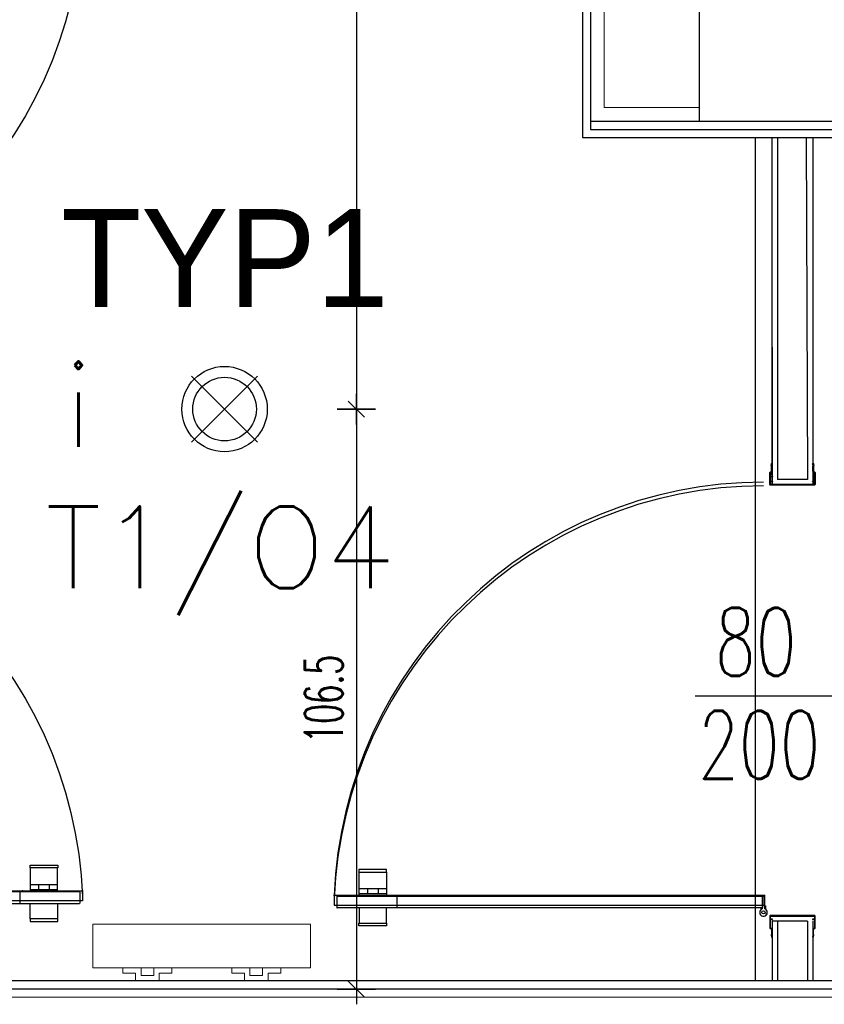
# Model space of a CAD drawing. Header units: centimetres. Extents: x -15121 to 30567, y -60641 to 0.
# Tile 119 of 256: x 6247 to 6395, y -25714 to -25533. Entities that reach past the tile are written whole.
import ezdxf
from ezdxf.enums import TextEntityAlignment as Align

# ---------------------------------------------------------------- set-up
doc = ezdxf.new("R2010")
doc.units = ezdxf.units.CM
doc.header["$LTSCALE"] = 60
for name, color, linetype in [('AIKA lampy i wyłaczniki2', 150, 'Continuous'), ('AIKA lampy sanitariaty', 3, 'Continuous'), ('AIKA NP', 7, 'Continuous'), ('AIKA podłoga wc pod meble', 8, 'Continuous'), ('AIKA TYNK', 5, 'Continuous'), ('AIKA widoki wymiarowanie', 7, 'Continuous'), ('AIKA widokowe', 7, 'Continuous'), ('AIKA ŚCIANA', 8, 'Continuous'), ('E_Oświetlenie - Numer obwodu', 1, 'Continuous'), ('E_Oświetlenie - Opis', 4, 'Continuous')]:
    doc.layers.add(name, color=color, linetype=linetype)
doc.layers.add('IS_Grzejnik', color=15, linetype='Continuous', lineweight=5)
doc.layers.add('opisy', color=1, linetype='Continuous', lineweight=15)
doc.styles.add('RomanS', font='romans.shx')
doc.styles.add('SIMPLEX', font='simplex', dxfattribs={"width": 0.85})
doc.styles.add('TableTextStyle', font='txt')
doc.styles.add('wymiar', font='txt.shx', dxfattribs={"width": 0.6})
doc.dimstyles.new('Dwudziestka', dxfattribs={"dimtxt": 7, "dimasz": 0.7, "dimexe": 5, "dimexo": 0, "dimgap": 2.5, "dimtad": 1, "dimtoh": 1, "dimdec": 3, "dimrnd": 0.5, "dimdsep": 46, "dimtxsty": 'wymiar', "dimblk": 'znacznik', "dimcen": 0, "dimdle": 5, "dimse1": 1, "dimse2": 1, "dimclrd": 256, "dimclre": 256, "dimclrt": 256, "dimadec": 0, "dimazin": 0, "dimtfac": 0.4, "dimtdec": 3, "dimtix": 1, "dimtofl": 0, "dimtmove": 2, "dimatfit": 3, "dimldrblk": 'znacznik', "dimfxl": 1, "dimtolj": 1, "dimarcsym": 0})

# ---------------------------------------------------------------- blocks, each defined once
blk = doc.blocks.new('sl parawan')
at = {"layer": 'AIKA widokowe'}
for p, q in [((-129.98, -190), (-135.08, -190)), ((-135.08, -190), (-135.08, -190.5)), ((-129.98, -190.5), (-129.98, -190)), ((-135.08, -190.5), (-129.98, -190.5)), ((-135.03, -194.95), (-135.03, -190.5)), ((-130.03, -190.5), (-130.03, -194.95)), ((-130.03, -193.6), (-135.03, -193.6)), ((-133.53, -193.6), (-133.53, -194.5)), ((-131.53, -193.6), (-131.53, -194.5)), ((-60.52, -194.77), (-139.62, -194.77)), ((-139.12, -195.01), (-139.12, -196.99)), ((-139.06, -194.95), (-60.99, -194.95)), ((-130.03, -194.5), (-135.03, -194.5)), ((-128.09, -195.01), (-128.09, -196.99)), ((-139.62, -196.57), (-60.52, -196.57)), ((-60.99, -197.06), (-139.06, -197.06)), ((-135.03, -197.06), (-135.03, -199.9)), ((-130.03, -199.9), (-130.03, -197.06)), ((-135.08, -200.4), (-135.08, -199.9)), ((-135.08, -199.9), (-129.98, -199.9)), ((-129.98, -200.4), (-135.08, -200.4)), ((-129.98, -199.9), (-129.98, -200.4))]:
    blk.add_line(p, q, dxfattribs=at)
at = {"layer": 'AIKA widokowe', "extrusion": (0, 0, -1)}
for p, q in [((-60.52, -194.77), (-139.62, -194.77)), ((-139.62, -194.77), (-139.62, -196.57)), ((-139.62, -196.57), (-60.52, -196.57))]:
    blk.add_line(p, q, dxfattribs=at)
at = {"layer": 'AIKA widokowe'}
for centre, radius, start, end in [((-60.64, -12.8), 79.05, 182.2555, 269.9371), ((-60.64, -198.93), 79.05, 90.0629, 177.7445), ((-139.06, -195.01), 0.065, 90, 180), ((-128.03, -195.01), 0.065, 90, 180), ((-139.06, -196.99), 0.065, 180, 270), ((-128.03, -196.99), 0.065, 180, 270)]:
    blk.add_arc(centre, radius, start, end, dxfattribs=at)
for p in [(-139.62, -194.77), (-128.59, -194.77)]:
    blk.add_point(p, dxfattribs=at)
blk = doc.blocks.new('opis lamp')
at = {"layer": 'E_Oświetlenie - Numer obwodu', "style": 'SIMPLEX'}
blk.add_attdef('OBWÓD', text='', height=15, dxfattribs=at).set_placement((-9.46, -1.18), align=Align.CENTER)
at = {"layer": 'E_Oświetlenie - Opis', "style": 'SIMPLEX'}
blk.add_attdef('OPIS1', (55.72, 42.77), '', height=15, dxfattribs=at)
blk = doc.blocks.new('znacznik')
at = {"color": 0}
for points in [[(0, -5), (0, 5)], [(-4, 0), (4, 0)]]:
    blk.add_lwpolyline(points, dxfattribs=at)
at = {"color": 1}
blk.add_lwpolyline([(-2.12, -2.12), (2.12, 2.12)], dxfattribs=at)
blk = doc.blocks.new('*D6262')
at = {"layer": 'AIKA widoki wymiarowanie', "lineweight": -2, "transparency": 16777216}
blk.add_line((6308.92, -25390.41), (6308.92, -25604.01), dxfattribs=at)
at = {"layer": 'Defpoints', "color": 0, "transparency": 16777216}
for p in [(6284.7, -25389.71), (6284.7, -25604.71), (6308.92, -25604.71)]:
    blk.add_point(p, dxfattribs=at)
at = {"layer": 'AIKA widoki wymiarowanie', "lineweight": -2, "transparency": 16777216, "xscale": 0.7, "yscale": 0.7, "zscale": 0.7}
for p, rotation in [((6308.92, -25389.71), 90), ((6308.92, -25604.71), 270)]:
    blk.add_blockref('znacznik', p, dxfattribs=dict(at, rotation=rotation))
at = {"layer": 'AIKA widoki wymiarowanie', "transparency": 16777216, "insert": (6302.92, -25497.21), "char_height": 7, "attachment_point": 5, "rotation": 90, "style": 'wymiar'}
blk.add_mtext('\\A1;215', dxfattribs=at)
blk = doc.blocks.new('*D6263')
at = {"layer": 'AIKA widoki wymiarowanie', "lineweight": -2, "transparency": 16777216}
blk.add_line((6308.92, -25605.41), (6308.92, -25710.6), dxfattribs=at)
at = {"layer": 'Defpoints', "color": 0, "transparency": 16777216}
for p in [(6284.7, -25604.71), (6308.92, -25711.3), (6310.61, -25711.3)]:
    blk.add_point(p, dxfattribs=at)
at = {"layer": 'AIKA widoki wymiarowanie', "lineweight": -2, "transparency": 16777216, "xscale": 0.7, "yscale": 0.7, "zscale": 0.7}
for p, rotation in [((6308.92, -25604.71), 90), ((6308.92, -25711.3), 270)]:
    blk.add_blockref('znacznik', p, dxfattribs=dict(at, rotation=rotation))
at = {"layer": 'AIKA widoki wymiarowanie', "transparency": 16777216, "insert": (6302.92, -25658.01), "char_height": 7, "attachment_point": 5, "rotation": 90, "style": 'wymiar'}
blk.add_mtext('\\A1;106.5', dxfattribs=at)

msp = doc.modelspace()

# ---------------------------------------------------------------- linework, layer by layer
at = {"layer": 'AIKA lampy i wyłaczniki2'}
for p, q in [((6278.6233, -25598.6383), (6290.7704, -25610.7854)), ((6290.7704, -25598.6383), (6278.6233, -25610.7854))]:
    msp.add_line(p, q, dxfattribs=at)
for radius in [7.8449, 5.8413]:
    msp.add_circle((6284.6969, -25604.7119), radius, dxfattribs=at)
at = {"layer": 'AIKA NP', "color": 8}
msp.add_lwpolyline([(6371.9623, -25393.7983), (6371.9623, -25490.1909), (6351.9623, -25490.1909), (6351.9623, -25551.7983), (6507.9623, -25551.7983), (6507.9623, -25711.2983)], dxfattribs=at)
at = {"layer": 'AIKA podłoga wc pod meble'}
msp.add_line((6382.2623, -25709.7983), (6382.2623, -25554.7983), dxfattribs=at)
msp.add_line((6382.2623, -25709.7983), (6382.2623, -25554.7983), dxfattribs=at)
at = {"layer": 'AIKA TYNK'}
for p, q in [((6351.9623, -25490.1909), (6351.9623, -25553.2983)), ((6351.9623, -25553.2983), (6507.9623, -25553.2983)), ((6507.9623, -25711.2983), (6059.9623, -25711.2983))]:
    msp.add_line(p, q, dxfattribs=at)
at = {"layer": 'AIKA widokowe'}
for p, q in [((6350.4623, -25488.6909), (6350.4623, -25554.7983)), ((6350.4623, -25554.7983), (6506.4623, -25554.7983)), ((6385.3123, -25616.7983), (6385.3123, -25554.7983)), ((6386.3123, -25554.7983), (6386.3123, -25617.6593)), ((6391.5857, -25554.7983), (6391.8123, -25617.6593)), ((6392.8123, -25554.7983), (6392.8123, -25618.5293)), ((6385.3123, -25593.3483), (6385.3123, -25618.5293)), ((6385.1535, -25615.0776), (6385.2339, -25614.7104)), ((6385.1871, -25615.1761), (6385.1574, -25615.1126)), ((6385.1923, -25616.0993), (6385.1923, -25615.1993)), ((6385.3608, -25614.7381), (6385.2859, -25615.0806)), ((6385.2859, -25615.0806), (6385.3048, -25615.121)), ((6385.3223, -25615.1993), (6385.3223, -25616.0993)), ((6392.8486, -25615.0806), (6392.7737, -25614.7381)), ((6392.8123, -25616.0993), (6392.8123, -25615.1993)), ((6392.8297, -25615.121), (6392.8486, -25615.0806)), ((6392.9006, -25614.7104), (6392.981, -25615.0776)), ((6392.9423, -25615.1993), (6392.9423, -25616.0993)), ((6392.9771, -25615.1126), (6392.9474, -25615.1761)), ((6384.9123, -25618.5943), (6384.9123, -25616.3793)), ((6385.0423, -25616.3793), (6385.0423, -25617.9393)), ((6385.0423, -25617.0783), (6385.4123, -25617.0783)), ((6385.4123, -25617.1483), (6385.0423, -25617.1483)), ((6385.0423, -25617.1483), (6385.0423, -25617.6683)), ((6385.4123, -25617.0783), (6385.4123, -25617.1483)), ((6391.8123, -25617.6593), (6386.3123, -25617.6593)), ((6393.0923, -25617.9393), (6393.0923, -25616.3793)), ((6393.2223, -25616.3793), (6393.2223, -25618.5943)), ((6393.1573, -25618.6593), (6384.9773, -25618.6593)), ((6385.0423, -25617.9393), (6385.4123, -25617.9393)), ((6385.4123, -25618.0093), (6385.0423, -25618.0093)), ((6385.0423, -25618.0093), (6385.0423, -25618.5293)), ((6385.0423, -25618.5293), (6393.0923, -25618.5293)), ((6385.4123, -25617.9393), (6385.4123, -25618.0093)), ((6392.7223, -25618.0093), (6392.7223, -25617.9393)), ((6392.7223, -25617.9393), (6393.0923, -25617.9393)), ((6393.0923, -25618.0093), (6392.7223, -25618.0093)), ((6393.0923, -25618.5293), (6393.0923, -25618.0093)), ((6404.0124, -25657.4673), (6371.1921, -25657.4673)), ((6314.4873, -25689.3033), (6309.3873, -25689.3033)), ((6309.3873, -25689.3033), (6309.3873, -25689.8033)), ((6314.4873, -25689.3033), (6309.3873, -25689.3033)), ((6309.3873, -25689.3033), (6309.3873, -25689.8033)), ((6309.3873, -25689.8033), (6314.4873, -25689.8033)), ((6309.3873, -25689.8033), (6314.4873, -25689.8033)), ((6309.4373, -25694.2483), (6309.4373, -25689.8033)), ((6309.4373, -25694.2483), (6309.4373, -25689.8033)), ((6314.4373, -25689.8033), (6314.4373, -25694.2483)), ((6314.4373, -25689.8033), (6314.4373, -25694.2483)), ((6314.4873, -25689.8033), (6314.4873, -25689.3033)), ((6314.4873, -25689.8033), (6314.4873, -25689.3033)), ((6314.4373, -25692.9033), (6309.4373, -25692.9033)), ((6314.4373, -25692.9033), (6309.4373, -25692.9033)), ((6314.4373, -25693.8033), (6309.4373, -25693.8033)), ((6314.4373, -25693.8033), (6309.4373, -25693.8033)), ((6310.9373, -25692.9033), (6310.9373, -25693.8033)), ((6310.9373, -25692.9033), (6310.9373, -25693.8033)), ((6312.9373, -25692.9033), (6312.9373, -25693.8033)), ((6312.9373, -25692.9033), (6312.9373, -25693.8033)), ((6383.9373, -25694.0733), (6304.8373, -25694.0733)), ((6383.9373, -25694.0733), (6304.8373, -25694.0733)), ((6383.9373, -25694.0733), (6304.8373, -25694.0733)), ((6304.8373, -25694.0733), (6304.8373, -25695.8733)), ((6305.3373, -25694.3133), (6305.3373, -25696.2933)), ((6305.3373, -25694.3133), (6305.3373, -25696.2933)), ((6305.4023, -25694.2483), (6383.4723, -25694.2483)), ((6305.4023, -25694.2483), (6383.4723, -25694.2483)), ((6316.3723, -25694.3133), (6316.3723, -25696.2933)), ((6316.3723, -25694.3133), (6316.3723, -25696.2933)), ((6383.5373, -25696.5275), (6383.5373, -25694.1483)), ((6383.5373, -25694.1483), (6383.9373, -25694.1483)), ((6383.5373, -25696.5275), (6383.5373, -25694.1483)), ((6383.5373, -25694.1483), (6383.9373, -25694.1483)), ((6383.5373, -25696.3583), (6383.5373, -25694.2483)), ((6383.5373, -25694.2483), (6383.9373, -25694.2483)), ((6383.5373, -25696.3583), (6383.5373, -25694.2483)), ((6383.5373, -25694.2483), (6383.9373, -25694.2483)), ((6383.5373, -25694.3133), (6383.5373, -25696.2933)), ((6383.5373, -25694.3133), (6383.5373, -25696.2933)), ((6383.9373, -25695.8733), (6383.9373, -25694.0733)), ((6383.9373, -25694.1483), (6383.9373, -25696.0283)), ((6383.9373, -25694.1483), (6383.9373, -25696.0283)), ((6383.9373, -25694.2483), (6383.9373, -25696.5275)), ((6383.9373, -25694.2483), (6383.9373, -25696.5275)), ((6304.8373, -25695.8733), (6383.9373, -25695.8733)), ((6304.8373, -25695.8733), (6383.9373, -25695.8733)), ((6304.8373, -25695.8733), (6383.9373, -25695.8733)), ((6383.4723, -25696.3583), (6305.4023, -25696.3583)), ((6383.4723, -25696.3583), (6305.4023, -25696.3583)), ((6309.4373, -25696.3583), (6309.4373, -25699.2033)), ((6309.4373, -25696.3583), (6309.4373, -25699.2033)), ((6314.4373, -25699.2033), (6314.4373, -25696.3583)), ((6314.4373, -25699.2033), (6314.4373, -25696.3583)), ((6383.3373, -25696.6238), (6383.3373, -25696.3583)), ((6383.3373, -25696.3583), (6383.5373, -25696.3583)), ((6383.3373, -25696.6238), (6383.3373, -25696.3583)), ((6383.3373, -25696.3583), (6383.5373, -25696.3583)), ((6383.9373, -25696.0283), (6384.1373, -25696.0283)), ((6383.9373, -25696.0283), (6384.1373, -25696.0283)), ((6384.1373, -25696.0283), (6384.1373, -25696.6238)), ((6384.1373, -25696.0283), (6384.1373, -25696.6238)), ((6309.3873, -25699.7033), (6309.3873, -25699.2033)), ((6309.3873, -25699.2033), (6314.4873, -25699.2033)), ((6309.3873, -25699.7033), (6309.3873, -25699.2033)), ((6309.3873, -25699.2033), (6314.4873, -25699.2033)), ((6314.4873, -25699.2033), (6314.4873, -25699.7033)), ((6314.4873, -25699.2033), (6314.4873, -25699.7033)), ((6384.9123, -25697.8633), (6384.9123, -25700.0783)), ((6384.9123, -25697.8633), (6384.9123, -25700.0783)), ((6386.9473, -25697.7983), (6384.9773, -25697.7983)), ((6393.1573, -25697.7983), (6384.9773, -25697.7983)), ((6385.0423, -25698.4483), (6385.0423, -25697.9283)), ((6385.0423, -25697.9283), (6386.8823, -25697.9283)), ((6385.0423, -25698.4483), (6385.0423, -25697.9283)), ((6385.0423, -25697.9283), (6393.0923, -25697.9283)), ((6385.4123, -25698.4483), (6385.0423, -25698.4483)), ((6385.4123, -25698.4483), (6385.0423, -25698.4483)), ((6385.0423, -25700.0783), (6385.0423, -25698.5183)), ((6385.0423, -25698.5183), (6385.4123, -25698.5183)), ((6385.0423, -25700.0783), (6385.0423, -25698.5183)), ((6385.0423, -25698.5183), (6385.4123, -25698.5183)), ((6386.6123, -25698.7983), (6385.3123, -25698.7983)), ((6385.3123, -25698.7983), (6385.3123, -25708.7983)), ((6385.3123, -25698.7983), (6385.3123, -25709.7983)), ((6385.4123, -25698.5183), (6385.4123, -25698.4483)), ((6385.4123, -25698.5183), (6385.4123, -25698.4483)), ((6386.3123, -25698.7983), (6386.3123, -25709.7983)), ((6391.8123, -25698.7983), (6386.3123, -25698.7983)), ((6391.8123, -25698.7983), (6391.8123, -25709.7983)), ((6393.0923, -25698.4483), (6392.7223, -25698.4483)), ((6392.7223, -25698.4483), (6392.7223, -25698.5183)), ((6392.7223, -25698.5183), (6393.0923, -25698.5183)), ((6392.8123, -25698.7983), (6392.8123, -25709.7983)), ((6393.0923, -25697.9283), (6393.0923, -25698.4483)), ((6393.0923, -25698.5183), (6393.0923, -25700.0783)), ((6393.2223, -25700.0783), (6393.2223, -25697.8633)), ((6314.4873, -25699.7033), (6309.3873, -25699.7033)), ((6314.4873, -25699.7033), (6309.3873, -25699.7033)), ((6385.1923, -25700.3583), (6385.1923, -25701.2583)), ((6385.1923, -25700.3583), (6385.1923, -25701.2583)), ((6385.3223, -25701.2583), (6385.3223, -25700.3583)), ((6385.3223, -25701.2583), (6385.3223, -25700.3583)), ((6392.8123, -25700.3583), (6392.8123, -25701.2583)), ((6392.9423, -25701.2583), (6392.9423, -25700.3583)), ((6385.1535, -25701.3801), (6385.2339, -25701.7473)), ((6385.1535, -25701.3801), (6385.2339, -25701.7473)), ((6385.1871, -25701.2816), (6385.1574, -25701.345)), ((6385.1871, -25701.2816), (6385.1574, -25701.345)), ((6385.2859, -25701.3771), (6385.3048, -25701.3366)), ((6385.2859, -25701.3771), (6385.3048, -25701.3366)), ((6385.3608, -25701.7195), (6385.2859, -25701.3771)), ((6385.3608, -25701.7195), (6385.2859, -25701.3771)), ((6392.8486, -25701.3771), (6392.7737, -25701.7195)), ((6392.8297, -25701.3366), (6392.8486, -25701.3771)), ((6392.9006, -25701.7473), (6392.981, -25701.3801)), ((6392.9771, -25701.345), (6392.9474, -25701.2816)), ((6506.4623, -25709.7983), (6061.4623, -25709.7983))]:
    msp.add_line(p, q, dxfattribs=at)
at = {"layer": 'AIKA widokowe', "extrusion": (0, 0, -1)}
for p, q in [((6383.9373, -25694.0733), (6304.8373, -25694.0733)), ((6304.8373, -25694.0733), (6304.8373, -25695.8733)), ((6383.9373, -25695.8733), (6383.9373, -25694.0733)), ((6304.8373, -25695.8733), (6383.9373, -25695.8733))]:
    msp.add_line(p, q, dxfattribs=at)
at = {"layer": 'AIKA widokowe'}
msp.add_circle((6383.7373, -25697.1983), 0.3, dxfattribs=at)
msp.add_circle((6383.7373, -25697.1983), 0.3, dxfattribs=at)
for centre, radius, start, end in [((6385.0523, -25616.0993), 0.14, 270, 0), ((6385.0523, -25616.0993), 0.27, 270, 0), ((6385.2073, -25615.0893), 0.055, 167.651061, 205.057615), ((6385.1373, -25615.1993), 0.055, 0, 25.057615), ((6385.2973, -25614.7243), 0.0649, 347.677573, 167.651061), ((6385.1373, -25615.1993), 0.185, 0, 25.057615), ((6392.8372, -25614.7243), 0.0649, 12.348939, 192.322427), ((6392.9973, -25615.1993), 0.185, 154.942385, 180), ((6393.0823, -25616.0993), 0.27, 180, 270), ((6392.9973, -25615.1993), 0.055, 154.942385, 180), ((6393.0823, -25616.0993), 0.14, 180, 270), ((6392.9273, -25615.0893), 0.055, 334.942385, 12.348939), ((6385.0523, -25616.3793), 0.14, 90, 180), ((6384.9773, -25617.7333), 0.065, 180, 270), ((6385.0523, -25616.3793), 0.01, 90, 180), ((6393.0823, -25616.3793), 0.14, 0, 90), ((6393.0823, -25616.3793), 0.01, 0, 90), ((6383.824, -25697.1843), 79.048, 90.062859, 177.744452), ((6383.824, -25697.8584), 79.048, 90.062859, 177.744452), ((6384.9773, -25618.5943), 0.065, 180, 270), ((6393.1573, -25618.5943), 0.065, 270, 0), ((6305.4023, -25694.3133), 0.065, 90, 180), ((6305.4023, -25694.3133), 0.065, 90, 180), ((6316.4373, -25694.3133), 0.065, 90, 180), ((6316.4373, -25694.3133), 0.065, 90, 180), ((6383.4723, -25694.3133), 0.065, 0, 90), ((6383.4723, -25694.3133), 0.065, 0, 90), ((6305.4023, -25696.2933), 0.065, 180, 270), ((6305.4023, -25696.2933), 0.065, 180, 270), ((6316.4373, -25696.2933), 0.065, 180, 270), ((6316.4373, -25696.2933), 0.065, 180, 270), ((6383.7373, -25697.1983), 0.7, 106.60155, 55.150095), ((6383.7373, -25697.1983), 0.7, 124.849905, 73.39845), ((6383.7373, -25697.1983), 0.7, 106.60155, 55.150095), ((6383.7373, -25697.1983), 0.7, 124.849905, 73.39845), ((6383.4723, -25696.2933), 0.065, 270, 0), ((6383.4723, -25696.2933), 0.065, 270, 0), ((6384.9773, -25697.8633), 0.065, 90, 180), ((6384.9773, -25697.8633), 0.065, 90, 180), ((6393.1573, -25697.8633), 0.065, 0, 90), ((6385.0523, -25700.0783), 0.14, 180, 270), ((6385.0523, -25700.0783), 0.14, 180, 270), ((6385.0523, -25700.0783), 0.01, 180, 270), ((6385.0523, -25700.0783), 0.01, 180, 270), ((6385.0523, -25700.3583), 0.27, 0, 90), ((6385.0523, -25700.3583), 0.27, 0, 90), ((6385.0523, -25700.3583), 0.14, 0, 90), ((6385.0523, -25700.3583), 0.14, 0, 90), ((6393.0823, -25700.3583), 0.27, 90, 180), ((6393.0823, -25700.3583), 0.14, 90, 180), ((6393.0823, -25700.0783), 0.01, 270, 0), ((6393.0823, -25700.0783), 0.14, 270, 0), ((6385.2073, -25701.3683), 0.055, 154.942385, 192.348939), ((6385.2073, -25701.3683), 0.055, 154.942385, 192.348939), ((6385.1373, -25701.2583), 0.055, 334.942385, 0), ((6385.1373, -25701.2583), 0.055, 334.942385, 0), ((6385.2973, -25701.7334), 0.0649, 192.348939, 12.322427), ((6385.2973, -25701.7334), 0.0649, 192.348939, 12.322427), ((6385.1373, -25701.2583), 0.185, 334.942385, 0), ((6385.1373, -25701.2583), 0.185, 334.942385, 0), ((6392.8372, -25701.7334), 0.0649, 167.677573, 347.651061), ((6392.9973, -25701.2583), 0.185, 180, 205.057615), ((6392.9973, -25701.2583), 0.055, 180, 205.057615), ((6392.9273, -25701.3683), 0.055, 347.651061, 25.057615)]:
    msp.add_arc(centre, radius, start, end, dxfattribs=at)
for p in [(6304.8373, -25694.0733), (6304.8373, -25694.0733), (6315.8723, -25694.0733), (6315.8723, -25694.0733), (6383.9373, -25694.0733), (6383.9373, -25694.0733)]:
    msp.add_point(p, dxfattribs=at)
at = {"layer": 'AIKA ŚCIANA'}
for p, q in [((6371.9623, -25551.7983), (6371.9623, -25527.7983)), ((6371.9623, -25551.7983), (6510.4623, -25551.7983)), ((6510.4623, -25712.8323), (6015.2457, -25712.7983))]:
    msp.add_line(p, q, dxfattribs=at)
at = {"layer": 'IS_Grzejnik', "color": 15, "extrusion": (0, 0, -1)}
msp.add_lwpolyline([(-6300.5159, -25707.3983), (-6260.5159, -25707.3983), (-6260.5159, -25699.3983), (-6300.5159, -25699.3983)], close=True, dxfattribs=at)
at = {"layer": 'IS_Grzejnik', "color": 15}
for points in [[(6275.0159, -25707.3983), (6271.6826, -25707.3983), (6271.6826, -25708.7983), (6269.3493, -25708.7983), (6269.3493, -25707.3983), (6266.0159, -25707.3983), (6266.0159, -25708.3983), (6268.3493, -25708.3983), (6268.3493, -25709.7983), (6272.6826, -25709.7983), (6272.6826, -25708.3983), (6275.0159, -25708.3983)], [(6295.0159, -25707.3983), (6291.6826, -25707.3983), (6291.6826, -25708.7983), (6289.3493, -25708.7983), (6289.3493, -25707.3983), (6286.0159, -25707.3983), (6286.0159, -25708.3983), (6288.3493, -25708.3983), (6288.3493, -25709.7983), (6292.6826, -25709.7983), (6292.6826, -25708.3983), (6295.0159, -25708.3983)]]:
    msp.add_lwpolyline(points, close=True, dxfattribs=at)
at = {"layer": 'opisy'}
for p, q in [((6351.9623, -25551.7983), (6351.9623, -25490.1909)), ((6371.9623, -25551.7983), (6351.9623, -25551.7983))]:
    msp.add_line(p, q, dxfattribs=at)
at = {"layer": 'opisy', "color": 8}
for p, q in [((6354.4623, -25549.2983), (6354.4623, -25492.6909)), ((6371.9623, -25549.2983), (6354.4623, -25549.2983))]:
    msp.add_line(p, q, dxfattribs=at)

# ---------------------------------------------------------------- block references
at = {"layer": 'AIKA lampy sanitariaty'}
ref = msp.add_blockref('opis lamp', (6261.7288, -25609.6413, 1), dxfattribs=at)
ref.add_attrib('OBWÓD', 'T1/O4', dxfattribs={"layer": 'E_Oświetlenie - Numer obwodu', "height": 15, "style": 'SIMPLEX'}).set_placement((6283.885, -25637.6093, 1), align=Align.CENTER)
ref.add_attrib('OPIS1', 'i', (6255.2556, -25611.6451, 1), dxfattribs={"layer": 'E_Oświetlenie - Opis', "height": 15, "style": 'SIMPLEX'})
at = {"layer": 'AIKA widokowe', "color": 8, "xscale": -1}
msp.add_blockref('sl parawan', (6118.9623, -25498.4973), dxfattribs=at)

# ---------------------------------------------------------------- texts
at = {"layer": 'AIKA lampy sanitariaty', "style": 'TableTextStyle'}
msp.add_text('TYP1', height=18, dxfattribs=at).set_placement((6254.6773, -25585.9631))
at = {"layer": 'AIKA widokowe', "style": 'RomanS', "width": 0.7}
for s, p in [('80', (6374.8112, -25653.7431)), ('200', (6371.7075, -25672.6563))]:
    msp.add_text(s, height=12.5, dxfattribs=at).set_placement(p)

# ---------------------------------------------------------------- dimensions: what is measured, and where the dimension line sits
at = {"layer": 'AIKA widoki wymiarowanie'}
for base, p1, p2, picture, middle in [((6308.9158, -25604.7119), (6284.6969, -25389.7099), (6284.6969, -25604.7119), '*D6262', (6302.9158, -25497.2109)), ((6308.9158, -25711.2983), (6284.6969, -25604.7119), (6310.6109, -25711.2983), '*D6263', (6302.9158, -25658.0051))]:
    dim = msp.add_linear_dim(base=base, p1=p1, p2=p2, angle=90, dimstyle='Dwudziestka', dxfattribs=at)
    dim.commit()
    dim.dimension.update_dxf_attribs({"geometry": picture, "text_midpoint": middle})

doc.saveas('drawing.dxf')
